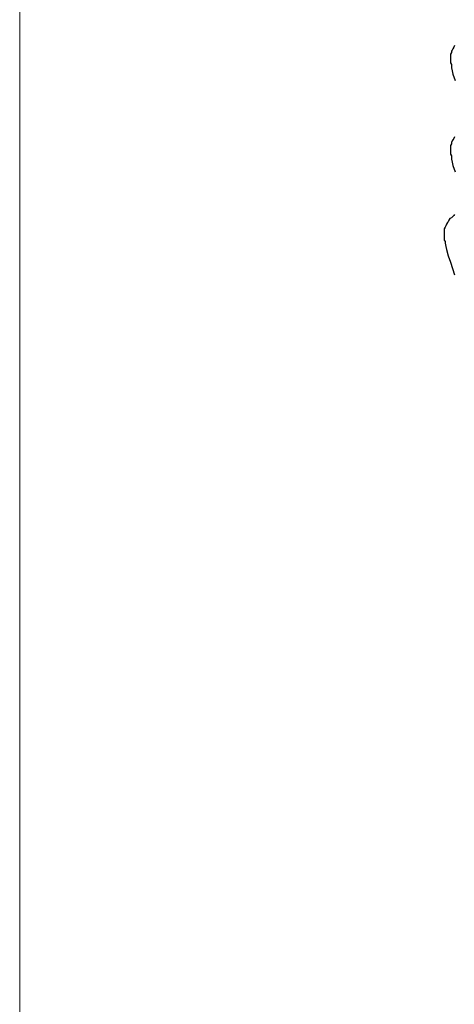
# Model space of a CAD drawing. Header units: millimetres. Extents: x 14 to 424, y 0 to 287.
# Tile 5 of 104: x 14 to 36, y 155 to 207. Entities that reach past the tile are written whole.
import ezdxf

# ---------------------------------------------------------------- set-up
doc = ezdxf.new("R2010")
doc.units = ezdxf.units.MM
doc.layers.add('PDF _0', color=7, linetype='Continuous')
doc.layers.add('PDF _TABELLA', color=7, linetype='Continuous')

msp = doc.modelspace()

# ---------------------------------------------------------------- linework, layer by layer
at = {"layer": 'PDF _0', "lineweight": 25}
for points in [[(36.433, 205.18), (36.391, 205.097), (36.35, 205.014), (36.308, 204.931), (36.267, 204.889), (36.267, 204.806), (36.225, 204.723), (36.225, 204.64), (36.225, 204.515), (36.225, 204.432), (36.225, 204.349), (36.225, 204.266), (36.267, 204.183), (36.267, 204.1), (36.267, 204.017), (36.308, 203.851), (36.35, 203.684), (36.475, 203.352)], [(36.433, 200.402), (36.391, 200.319), (36.35, 200.236), (36.308, 200.195), (36.267, 200.112), (36.267, 200.029), (36.225, 199.945), (36.225, 199.862), (36.225, 199.779), (36.225, 199.696), (36.225, 199.572), (36.225, 199.489), (36.267, 199.405), (36.267, 199.322), (36.267, 199.239), (36.308, 199.073), (36.35, 198.907), (36.475, 198.575)], [(36.433, 196.331), (36.391, 196.29), (36.308, 196.207), (36.267, 196.165), (36.184, 196.124), (36.142, 196.04), (36.101, 195.957), (36.059, 195.916), (36.018, 195.833), (35.976, 195.75), (35.935, 195.667), (35.893, 195.584), (35.893, 195.5), (35.893, 195.417), (35.893, 195.334), (35.893, 195.251), (35.893, 195.168), (35.893, 195.085), (35.893, 195.002), (35.935, 194.919), (35.935, 194.836), (35.976, 194.67), (36.018, 194.503), (36.101, 194.171), (36.225, 193.839), (36.433, 193.174)]]:
    msp.add_lwpolyline(points, dxfattribs=at)
at = {"layer": 'PDF _TABELLA', "color": 5, "lineweight": 20}
msp.add_lwpolyline([(13.668, 0), (423.653, 0), (423.653, 286.978), (13.668, 286.978)], close=True, dxfattribs=at)

doc.saveas('drawing.dxf')
